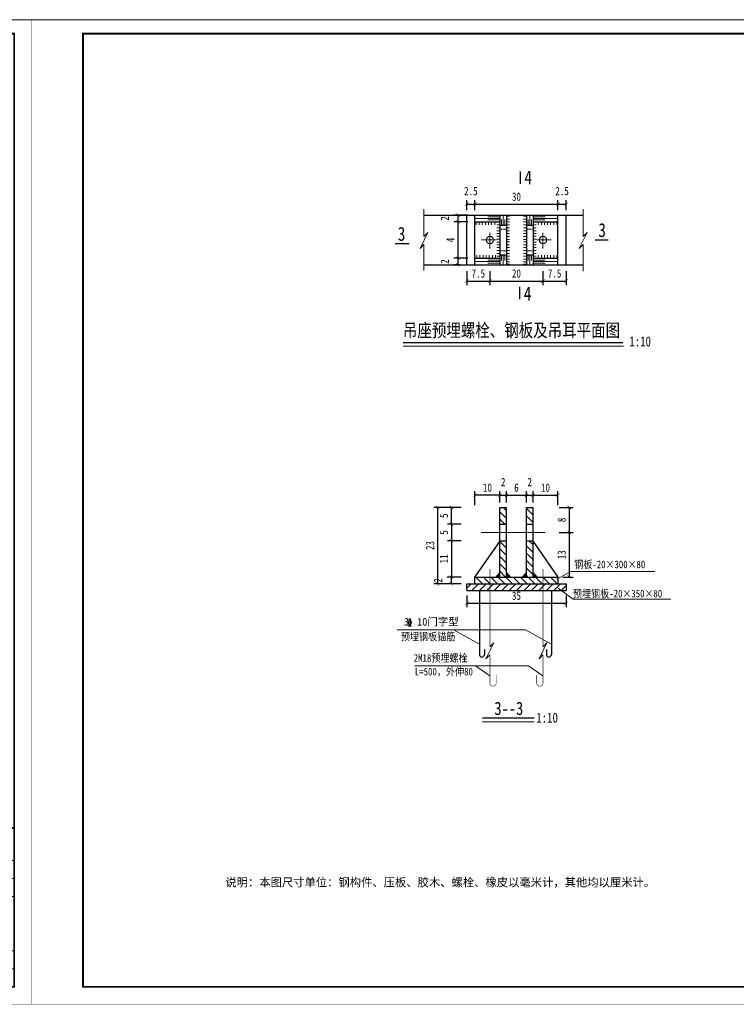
# Model space of a CAD drawing. Extents: x 36231 to 595326, y 3059 to 3871788.
# Tile 63 of 143: x 584999 to 585215, y 3864874 to 3865170. Entities that reach past the tile are written whole.
import ezdxf
from ezdxf.lldxf.tags import DXFTag

# ---------------------------------------------------------------- set-up
doc = ezdxf.new("R2010")
doc.units = 0
doc.header["$PDMODE"] = 32
doc.header["$PDSIZE"] = 0.2
doc.linetypes.add('HIDDEN', pattern=[0.375, 0.25, -0.125])
doc.layers.get('0').update_dxf_attribs({"linetype": 'CONTINUOUS'})
doc.layers.get('Defpoints').update_dxf_attribs({"linetype": 'CONTINUOUS'})
for name, color, linetype, lineweight in [('0.13文字', 3, 'CONTINUOUS', 13), ('图框１', 5, 'CONTINUOUS', 60), ('文字', 7, 'CONTINUOUS', 15), ('文字层', 7, 'CONTINUOUS', 15), ('标注线', 7, 'CONTINUOUS', 18), ('粗实线', 1, 'CONTINUOUS', 40), ('细实线', 3, 'CONTINUOUS', 20), ('细线', 7, 'CONTINUOUS', 15), ('虚线', 251, 'HIDDEN', 15), ('轮廓线', 1, 'CONTINUOUS', 30), ('轮廓西线', 1, 'CONTINUOUS', 15)]:
    doc.layers.add(name, color=color, linetype=linetype, lineweight=lineweight)
doc.styles.add('-仿宋_GB2312', font='仿宋_GB2312_0.ttf')
doc.styles.add('CHX-1', font='tssdeng.shx', dxfattribs={"width": 0.7, "height": 300, "bigfont": 'atssdchn.shx'})
doc.styles.add('HZTXT', font='仿宋_GB2312_0.ttf', dxfattribs={"width": 0.8, "height": 2.5})
tags = doc.linetypes.add('DASHDOT2', pattern=[0.5, 0.25, -0.125, 0, -0.125]).pattern_tags.tags
tags[10:11] = [DXFTag(74, 4), DXFTag(75, 0), DXFTag(340, '0'), DXFTag(46, 1.0), DXFTag(50, 0.0), DXFTag(44, 0.0), DXFTag(45, 0.0)]
tags[8:9] = [DXFTag(74, 4), DXFTag(75, 0), DXFTag(340, '0'), DXFTag(46, 1.0), DXFTag(50, 0.0), DXFTag(44, 0.0), DXFTag(45, 0.0)]
tags[6:7] = [DXFTag(74, 4), DXFTag(75, 0), DXFTag(340, '0'), DXFTag(46, 1.0), DXFTag(50, 0.0), DXFTag(44, 0.0), DXFTag(45, 0.0)]
tags[4:5] = [DXFTag(74, 4), DXFTag(75, 0), DXFTag(340, '0'), DXFTag(46, 1.0), DXFTag(50, 0.0), DXFTag(44, 0.0), DXFTag(45, 0.0)]
doc.dimstyles.new('工作室标准标注', dxfattribs={"dimtxt": 2.5, "dimasz": 1, "dimexe": 1.2, "dimexo": 1.5, "dimgap": 1, "dimtad": 1, "dimdec": 1, "dimzin": 0, "dimdsep": 46, "dimtxsty": 'HZTXT', "dimblk": 'ARCHTICK', "dimcen": 0.09, "dimadec": 0, "dimazin": 0, "dimtfac": 0.09, "dimtdec": 1, "dimtofl": 0, "dimtmove": 2, "dimatfit": 3, "dimldrblk": 'ARCHTICK', "dimfxl": 3, "dimfxlon": 1, "dimtolj": 1, "dimtzin": 0, "dimarcsym": 0})

# ---------------------------------------------------------------- blocks, each defined once
blk = doc.blocks.new('eesz')
at = {"layer": '图框１', "color": 7, "const_width": 0.467}
blk.add_lwpolyline([(25244.5, -497.6), (25244.5, -1980.6), (27344.5, -1980.6), (27344.5, -497.6)], close=True, dxfattribs=at)
blk.add_lwpolyline([(25244.5, -497.6), (25244.5, -1980.6), (27344.5, -1980.6), (27344.5, -497.6)], close=True, dxfattribs=at)
at = {"layer": '图框１', "color": 5, "const_width": 0.467}
blk.add_lwpolyline([(25244.5, -497.6), (25244.5, -1980.6), (27344.5, -1980.6), (27344.5, -497.6)], close=True, dxfattribs=at)
at = {"layer": '图框１', "color": 7}
blk.add_lwpolyline([(25322.3, -518.3, 3.11, 3.11, 0), (27318.5, -518.3, 2.59, 2.59, 0), (27318.5, -1954.6, 2.59, 2.59, 0), (25322.3, -1954.6, 2.59, 2.59, 0)], format="xyseb", close=True, dxfattribs=at)
blk.add_lwpolyline([(25322.3, -518.3, 3.11, 3.11, 0), (27318.5, -518.3, 2.59, 2.59, 0), (27318.5, -1954.6, 2.59, 2.59, 0), (25322.3, -1954.6, 2.59, 2.59, 0)], format="xyseb", close=True, dxfattribs=at)
at = {"layer": '图框１', "color": 5}
blk.add_lwpolyline([(25322.3, -518.3, 3.11, 3.11, 0), (27318.5, -518.3, 2.59, 2.59, 0), (27318.5, -1954.6, 2.59, 2.59, 0), (25322.3, -1954.6, 2.59, 2.59, 0)], format="xyseb", close=True, dxfattribs=at)
at = {"layer": '细线', "color": 7}
for p, q in [((26850.3, -1715.1), (27318.5, -1715.1)), ((26850.3, -1764.1), (27318.5, -1764.1)), ((26910.2, -1764.1), (26910.2, -1927.4)), ((27008.2, -1764.1), (27008.2, -1927.4)), ((27046.3, -1764.1), (27046.3, -1954.6)), ((27204.2, -1764.1), (27204.2, -1818.5)), ((26850.3, -1791.3), (27046.3, -1791.3)), ((27204.2, -1791.3), (27318.5, -1791.3)), ((26850.3, -1818.5), (27318.5, -1818.5)), ((26850.3, -1845.7), (27046.3, -1845.7)), ((26654.3, -1864.8), (26654.3, -1954.6)), ((26752.3, -1864.8), (26752.3, -1954.6)), ((26556.3, -1873), (26850.3, -1873)), ((26850.3, -1873), (27046.3, -1873)), ((26556.3, -1894.7), (26850.3, -1894.7)), ((26850.3, -1900.2), (27318.5, -1900.2)), ((27106.2, -1900.2), (27106.2, -1954.6)), ((27182.4, -1900.2), (27182.4, -1927.4)), ((27242.3, -1900.2), (27242.3, -1927.4)), ((26556.3, -1913.8), (26850.3, -1913.8)), ((26850.3, -1927.4), (27318.5, -1927.4)), ((26556.3, -1932.9), (26850.3, -1932.9))]:
    blk.add_line(p, q, dxfattribs=at)
at = {"layer": '细线', "color": 7, "const_width": 2.72}
for points in [[(27318.5, -1715.1), (26850.3, -1715.1), (26850.3, -1954.6)], [(26556.3, -1864.8), (26556.3, -1954.6)]]:
    blk.add_lwpolyline(points, dxfattribs=at)
at = {"layer": '文字', "color": 7, "line_spacing_factor": 0.5, "style": '-仿宋_GB2312'}
for s, insert, char_height, width, attachment_point in [('{\\fSimSun|b0|i0|c134|p2;\\T1.2;\\C256;四川万鼎轩建筑设计有限公司}', (27084.4, -1739.6), 21.778, 468.222, 5), ('{\\W0.8;批 准}', (26880.3, -1777.7), 13.611, 59.889, 5), ('{\\W0.8;招 标  设 计}', (27261.3, -1777.7), 13.611, 114.153, 5), ('{\\W0.8;核 定}', (26880.3, -1804.9), 13.611, 59.889, 5), ('{\\W0.8;土 建  部 分}', (27261.7, -1804.9), 13.611, 114.902, 5), ('{\\W0.8;审 查}', (26880.3, -1832.1), 13.611, 59.889, 5), ('{\\W0.8;校 核}', (26880.3, -1859.4), 13.611, 59.889, 5), ('{\\W0.8;设 计}', (26880.3, -1886.6), 13.611, 59.889, 5), ('{\\W0.8;制 图}', (26880.3, -1913.8), 13.611, 59.889, 5), ('{\\W0.8;比 例}', (27076.3, -1913.8), 13.611, 59.889, 5), ('见图', (27144.3, -1913.8), 13.61, 76.222, 5), ('{\\W0.8;日 期}', (27196.2, -1904.4), 13.611, 54.508, 1), ('2019.12', (27280.4, -1913.8), 13.61, 76.222, 5), ('{\\W0.7; 会签单位}', (26605.3, -1943.7), 10.889, 98, 5), ('{\\W0.7;会签者}', (26703.3, -1943.7), 10.889, 98, 5), ('{\\W0.7;日期}', (26801.3, -1943.7), 10.89, 98, 5), ('{\\W0.85;设计证书编号：A251033227}', (26948.3, -1941), 13.611, 196, 5), ('{\\W0.8;图 号}', (27060.1, -1931.7), 13.611, 54.508, 1)]:
    blk.add_mtext(s, dxfattribs=dict(at, insert=insert, char_height=char_height, width=width, attachment_point=attachment_point))
at = {"layer": '文字', "color": 7, "insert": (27125.3, -1791.3), "char_height": 5, "width": 157.889, "attachment_point": 5, "style": '-仿宋_GB2312'}
blk.add_mtext('新沂市2019年度农业水价综合改革计量设施配套\\P和农田水利工程维修养护项目\\P（2019年第二批省级以上水利发展资金和2018年\\P第二批省级以上水利发展资金剩余资金）', dxfattribs=at)
blk = doc.blocks.new('_ARCHTICK')
at = {"color": 0, "linetype": 'ByBlock', "const_width": 0.15}
blk.add_lwpolyline([(-0.5, -0.5), (0.5, 0.5)], dxfattribs=at)
blk = doc.blocks.new('*D2128')
at = {"layer": 'Defpoints', "color": 0, "lineweight": 13}
for p in [(585163.85, 3865114.72), (585161.35, 3865111.44), (585163.85, 3865111.44)]:
    blk.add_point(p, dxfattribs=at)
at = {"layer": '细实线', "color": 0, "lineweight": -2}
for p, q in [((585161.35, 3865112.94), (585161.35, 3865115.92)), ((585161.35, 3865114.72), (585163.85, 3865114.72)), ((585163.85, 3865112.94), (585163.85, 3865115.92))]:
    blk.add_line(p, q, dxfattribs=at)
at = {"layer": '细实线', "color": 0, "lineweight": -2, "rotation": 180}
blk.add_blockref('_ARCHTICK', (585161.35, 3865114.72), dxfattribs=at)
at = {"layer": '细实线', "color": 0, "lineweight": -2}
blk.add_blockref('_ARCHTICK', (585163.85, 3865114.72), dxfattribs=at)
at = {"layer": '细实线', "color": 0, "lineweight": 9, "insert": (585162.6, 3865118.67), "char_height": 2.5, "attachment_point": 5, "style": 'HZTXT'}
blk.add_mtext('\\A1;2.5', dxfattribs=at)
blk = doc.blocks.new('*D2129')
at = {"layer": 'Defpoints', "color": 0, "lineweight": 13}
for p in [(585136.35, 3865114.72), (585133.85, 3865111.44), (585136.35, 3865111.44)]:
    blk.add_point(p, dxfattribs=at)
at = {"layer": '细实线', "color": 0, "lineweight": -2}
for p, q in [((585133.85, 3865112.94), (585133.85, 3865115.92)), ((585133.85, 3865114.72), (585136.35, 3865114.72)), ((585136.35, 3865112.94), (585136.35, 3865115.92))]:
    blk.add_line(p, q, dxfattribs=at)
at = {"layer": '细实线', "color": 0, "lineweight": -2, "rotation": 180}
blk.add_blockref('_ARCHTICK', (585133.85, 3865114.72), dxfattribs=at)
at = {"layer": '细实线', "color": 0, "lineweight": -2}
blk.add_blockref('_ARCHTICK', (585136.35, 3865114.72), dxfattribs=at)
at = {"layer": '细实线', "color": 0, "lineweight": 9, "insert": (585135.1, 3865118.67), "char_height": 2.5, "attachment_point": 5, "style": 'HZTXT'}
blk.add_mtext('\\A1;2.5', dxfattribs=at)
blk = doc.blocks.new('*D2130')
at = {"layer": 'Defpoints', "color": 0, "lineweight": 13}
for p in [(585161.35, 3865114.72), (585136.35, 3865111.44), (585161.35, 3865111.44)]:
    blk.add_point(p, dxfattribs=at)
at = {"layer": '细实线', "color": 0, "lineweight": -2}
for p, q in [((585136.35, 3865112.94), (585136.35, 3865115.92)), ((585136.35, 3865114.72), (585161.35, 3865114.72)), ((585161.35, 3865112.94), (585161.35, 3865115.92))]:
    blk.add_line(p, q, dxfattribs=at)
at = {"layer": '细实线', "color": 0, "lineweight": -2, "rotation": 180}
blk.add_blockref('_ARCHTICK', (585136.35, 3865114.72), dxfattribs=at)
at = {"layer": '细实线', "color": 0, "lineweight": -2}
blk.add_blockref('_ARCHTICK', (585161.35, 3865114.72), dxfattribs=at)
at = {"layer": '细实线', "color": 0, "lineweight": 9, "insert": (585148.85, 3865116.97), "char_height": 2.5, "attachment_point": 5, "style": 'HZTXT'}
blk.add_mtext('\\A1;30', dxfattribs=at)
blk = doc.blocks.new('*D2131')
at = {"layer": 'Defpoints', "color": 0, "lineweight": 13}
for p in [(585136.35, 3865111.44), (585131.21, 3865109.44), (585136.35, 3865109.44)]:
    blk.add_point(p, dxfattribs=at)
at = {"layer": '细实线', "color": 0, "lineweight": -2}
for p, q in [((585134.21, 3865111.44), (585130.01, 3865111.44)), ((585131.21, 3865111.44), (585131.21, 3865109.44)), ((585134.21, 3865109.44), (585130.01, 3865109.44))]:
    blk.add_line(p, q, dxfattribs=at)
for p, rotation in [((585131.21, 3865111.44), 90), ((585131.21, 3865109.44), 270)]:
    blk.add_blockref('_ARCHTICK', p, dxfattribs=dict(at, rotation=rotation))
at = {"layer": '细实线', "color": 0, "lineweight": 9, "insert": (585127.26, 3865110.44), "char_height": 2.5, "attachment_point": 5, "rotation": 90, "style": 'HZTXT'}
blk.add_mtext('\\A1;2', dxfattribs=at)
blk = doc.blocks.new('*D2132')
at = {"layer": 'Defpoints', "color": 0, "lineweight": 13}
for p in [(585136.35, 3865109.44), (585131.21, 3865098.44), (585136.35, 3865098.44)]:
    blk.add_point(p, dxfattribs=at)
at = {"layer": '细实线', "color": 0, "lineweight": -2}
for p, q in [((585134.21, 3865109.44), (585130.01, 3865109.44)), ((585131.21, 3865109.44), (585131.21, 3865098.44)), ((585134.21, 3865098.44), (585130.01, 3865098.44))]:
    blk.add_line(p, q, dxfattribs=at)
for p, rotation in [((585131.21, 3865109.44), 90), ((585131.21, 3865098.44), 270)]:
    blk.add_blockref('_ARCHTICK', p, dxfattribs=dict(at, rotation=rotation))
at = {"layer": '细实线', "color": 0, "lineweight": 9, "insert": (585128.96, 3865103.94), "char_height": 2.5, "attachment_point": 5, "rotation": 90, "style": 'HZTXT'}
blk.add_mtext('\\A1;4', dxfattribs=at)
blk = doc.blocks.new('*D2133')
at = {"layer": 'Defpoints', "color": 0, "lineweight": 13}
for p in [(585136.35, 3865098.44), (585131.21, 3865096.44), (585133.17, 3865096.44)]:
    blk.add_point(p, dxfattribs=at)
at = {"layer": '细实线', "color": 0, "lineweight": -2}
for p, q in [((585134.21, 3865098.44), (585130.01, 3865098.44)), ((585131.21, 3865098.44), (585131.21, 3865096.44)), ((585131.67, 3865096.44), (585130.01, 3865096.44))]:
    blk.add_line(p, q, dxfattribs=at)
for p, rotation in [((585131.21, 3865098.44), 90), ((585131.21, 3865096.44), 270)]:
    blk.add_blockref('_ARCHTICK', p, dxfattribs=dict(at, rotation=rotation))
at = {"layer": '细实线', "color": 0, "lineweight": 9, "insert": (585127.26, 3865097.44), "char_height": 2.5, "attachment_point": 5, "rotation": 90, "style": 'HZTXT'}
blk.add_mtext('\\A1;2', dxfattribs=at)
blk = doc.blocks.new('*D2137')
at = {"layer": 'Defpoints', "color": 0, "lineweight": 13}
for p in [(585136.35, 3865027.05), (585143.85, 3865023.37), (585136.35, 3865002.37)]:
    blk.add_point(p, dxfattribs=at)
at = {"layer": '细实线', "color": 0, "lineweight": -2}
for p, q in [((585136.35, 3865024.05), (585136.35, 3865028.25)), ((585143.85, 3865027.05), (585136.35, 3865027.05)), ((585143.85, 3865024.87), (585143.85, 3865028.25))]:
    blk.add_line(p, q, dxfattribs=at)
at = {"layer": '细实线', "color": 0, "lineweight": -2, "rotation": 180}
blk.add_blockref('_ARCHTICK', (585136.35, 3865027.05), dxfattribs=at)
at = {"layer": '细实线', "color": 0, "lineweight": -2}
blk.add_blockref('_ARCHTICK', (585143.85, 3865027.05), dxfattribs=at)
at = {"layer": '细实线', "color": 0, "lineweight": 9, "insert": (585140.1, 3865029.3), "char_height": 2.5, "attachment_point": 5, "style": 'HZTXT'}
blk.add_mtext('\\A1;10', dxfattribs=at)
blk = doc.blocks.new('*D2138')
at = {"layer": 'Defpoints', "color": 0, "lineweight": 13}
for p in [(585133.85, 3864998.37), (585163.85, 3864998.37), (585163.85, 3864994.49)]:
    blk.add_point(p, dxfattribs=at)
at = {"layer": '细实线', "color": 0, "lineweight": -2}
for p, q in [((585133.85, 3864996.87), (585133.85, 3864993.29)), ((585163.85, 3864996.87), (585163.85, 3864993.29)), ((585133.85, 3864994.49), (585163.85, 3864994.49))]:
    blk.add_line(p, q, dxfattribs=at)
at = {"layer": '细实线', "color": 0, "lineweight": -2, "rotation": 180}
blk.add_blockref('_ARCHTICK', (585133.85, 3864994.49), dxfattribs=at)
at = {"layer": '细实线', "color": 0, "lineweight": -2}
blk.add_blockref('_ARCHTICK', (585163.85, 3864994.49), dxfattribs=at)
at = {"layer": '细实线', "color": 0, "lineweight": 9, "insert": (585148.85, 3864996.74), "char_height": 2.5, "attachment_point": 5, "style": 'HZTXT'}
blk.add_mtext('\\A1;35', dxfattribs=at)
blk = doc.blocks.new('*D2139')
at = {"layer": 'Defpoints', "color": 0, "lineweight": 13}
for p in [(585143.85, 3865013.32), (585129.23, 3865002.37), (585136.35, 3865002.37)]:
    blk.add_point(p, dxfattribs=at)
at = {"layer": '细实线', "color": 0, "lineweight": -2}
for p, q in [((585132.23, 3865013.32), (585128.03, 3865013.32)), ((585129.23, 3865013.32), (585129.23, 3865002.37)), ((585132.23, 3865002.37), (585128.03, 3865002.37))]:
    blk.add_line(p, q, dxfattribs=at)
for p, rotation in [((585129.23, 3865013.32), 90), ((585129.23, 3865002.37), 270)]:
    blk.add_blockref('_ARCHTICK', p, dxfattribs=dict(at, rotation=rotation))
at = {"layer": '细实线', "color": 0, "lineweight": 9, "insert": (585126.98, 3865007.85), "char_height": 2.5, "attachment_point": 5, "rotation": 90, "style": 'HZTXT'}
blk.add_mtext('\\A1;11', dxfattribs=at)
blk = doc.blocks.new('*D2140')
at = {"layer": 'Defpoints', "color": 0, "lineweight": 13}
for p in [(585143.85, 3865023.37), (585125.09, 3865000.37), (585133.85, 3865000.37)]:
    blk.add_point(p, dxfattribs=at)
at = {"layer": '细实线', "color": 0, "lineweight": -2}
for p, q in [((585128.09, 3865023.37), (585123.89, 3865023.37)), ((585125.09, 3865023.37), (585125.09, 3865000.37)), ((585128.09, 3865000.37), (585123.89, 3865000.37))]:
    blk.add_line(p, q, dxfattribs=at)
for p, rotation in [((585125.09, 3865023.37), 90), ((585125.09, 3865000.37), 270)]:
    blk.add_blockref('_ARCHTICK', p, dxfattribs=dict(at, rotation=rotation))
at = {"layer": '细实线', "color": 0, "lineweight": 9, "insert": (585122.84, 3865011.87), "char_height": 2.5, "attachment_point": 5, "rotation": 90, "style": 'HZTXT'}
blk.add_mtext('\\A1;23', dxfattribs=at)
blk = doc.blocks.new('*D2141')
at = {"layer": 'Defpoints', "color": 0, "lineweight": 13}
for p in [(585131.28, 3865002.37), (585129.17, 3865000.37), (585133.85, 3865000.37)]:
    blk.add_point(p, dxfattribs=at)
at = {"layer": '细实线', "color": 0, "lineweight": -2}
for p, q in [((585129.78, 3865002.37), (585127.97, 3865002.37)), ((585129.17, 3865002.37), (585129.17, 3865000.37)), ((585132.17, 3865000.37), (585127.97, 3865000.37))]:
    blk.add_line(p, q, dxfattribs=at)
for p, rotation in [((585129.17, 3865002.37), 90), ((585129.17, 3865000.37), 270)]:
    blk.add_blockref('_ARCHTICK', p, dxfattribs=dict(at, rotation=rotation))
at = {"layer": '细实线', "color": 0, "lineweight": 9, "insert": (585125.22, 3865001.37), "char_height": 2.5, "attachment_point": 5, "rotation": 90, "style": 'HZTXT'}
blk.add_mtext('\\A1;2', dxfattribs=at)
blk = doc.blocks.new('*D2142')
at = {"layer": 'Defpoints', "color": 0, "lineweight": 13}
for p in [(585143.85, 3865018.32), (585129.23, 3865013.32), (585143.85, 3865013.32)]:
    blk.add_point(p, dxfattribs=at)
at = {"layer": '细实线', "color": 0, "lineweight": -2}
for p, q in [((585132.23, 3865018.32), (585128.03, 3865018.32)), ((585129.23, 3865018.32), (585129.23, 3865013.32)), ((585132.23, 3865013.32), (585128.03, 3865013.32))]:
    blk.add_line(p, q, dxfattribs=at)
for p, rotation in [((585129.23, 3865018.32), 90), ((585129.23, 3865013.32), 270)]:
    blk.add_blockref('_ARCHTICK', p, dxfattribs=dict(at, rotation=rotation))
at = {"layer": '细实线', "color": 0, "lineweight": 9, "insert": (585126.98, 3865015.82), "char_height": 2.5, "attachment_point": 5, "rotation": 90, "style": 'HZTXT'}
blk.add_mtext('\\A1;5', dxfattribs=at)
blk = doc.blocks.new('*D2144')
at = {"layer": 'Defpoints', "color": 0, "lineweight": 13}
for p in [(585153.85, 3865015.82), (585161.35, 3865002.37), (585164.73, 3865002.37)]:
    blk.add_point(p, dxfattribs=at)
at = {"layer": '细实线', "color": 0, "lineweight": -2}
for p, q in [((585161.73, 3865015.82), (585165.93, 3865015.82)), ((585164.73, 3865015.82), (585164.73, 3865002.37)), ((585162.85, 3865002.37), (585165.93, 3865002.37))]:
    blk.add_line(p, q, dxfattribs=at)
for p, rotation in [((585164.73, 3865015.82), 90), ((585164.73, 3865002.37), 270)]:
    blk.add_blockref('_ARCHTICK', p, dxfattribs=dict(at, rotation=rotation))
at = {"layer": '细实线', "color": 0, "lineweight": 9, "insert": (585162.48, 3865009.1), "char_height": 2.5, "attachment_point": 5, "rotation": 90, "style": 'HZTXT'}
blk.add_mtext('\\A1;13', dxfattribs=at)
blk = doc.blocks.new('*D2145')
at = {"layer": 'Defpoints', "color": 0, "lineweight": 13}
for p in [(585161.35, 3865027.05), (585153.85, 3865023.37), (585161.35, 3865000.37)]:
    blk.add_point(p, dxfattribs=at)
at = {"layer": '细实线', "color": 0, "lineweight": -2}
for p, q in [((585153.85, 3865024.87), (585153.85, 3865028.25)), ((585153.85, 3865027.05), (585161.35, 3865027.05)), ((585161.35, 3865024.05), (585161.35, 3865028.25))]:
    blk.add_line(p, q, dxfattribs=at)
at = {"layer": '细实线', "color": 0, "lineweight": -2, "rotation": 180}
blk.add_blockref('_ARCHTICK', (585153.85, 3865027.05), dxfattribs=at)
at = {"layer": '细实线', "color": 0, "lineweight": -2}
blk.add_blockref('_ARCHTICK', (585161.35, 3865027.05), dxfattribs=at)
at = {"layer": '细实线', "color": 0, "lineweight": 9, "insert": (585157.6, 3865029.3), "char_height": 2.5, "attachment_point": 5, "style": 'HZTXT'}
blk.add_mtext('\\A1;10', dxfattribs=at)
blk = doc.blocks.new('*D2146')
at = {"layer": 'Defpoints', "color": 0, "lineweight": 13}
for p in [(585153.85, 3865023.35), (585153.85, 3865015.82), (585164.73, 3865015.82)]:
    blk.add_point(p, dxfattribs=at)
at = {"layer": '细实线', "color": 0, "lineweight": -2}
for p, q in [((585161.73, 3865023.35), (585165.93, 3865023.35)), ((585164.73, 3865023.35), (585164.73, 3865015.82)), ((585161.73, 3865015.82), (585165.93, 3865015.82))]:
    blk.add_line(p, q, dxfattribs=at)
for p, rotation in [((585164.73, 3865023.35), 90), ((585164.73, 3865015.82), 270)]:
    blk.add_blockref('_ARCHTICK', p, dxfattribs=dict(at, rotation=rotation))
at = {"layer": '细实线', "color": 0, "lineweight": 9, "insert": (585162.48, 3865019.59), "char_height": 2.5, "attachment_point": 5, "rotation": 90, "style": 'HZTXT'}
blk.add_mtext('\\A1;8', dxfattribs=at)
blk = doc.blocks.new('*D2147')
at = {"layer": 'Defpoints', "color": 0, "lineweight": 13}
for p in [(585151.85, 3865027.05), (585145.85, 3865023.37), (585151.85, 3865023.37)]:
    blk.add_point(p, dxfattribs=at)
at = {"layer": '细实线', "color": 0, "lineweight": -2}
for p, q in [((585145.85, 3865024.87), (585145.85, 3865028.25)), ((585145.85, 3865027.05), (585151.85, 3865027.05)), ((585151.85, 3865024.87), (585151.85, 3865028.25))]:
    blk.add_line(p, q, dxfattribs=at)
at = {"layer": '细实线', "color": 0, "lineweight": -2, "rotation": 180}
blk.add_blockref('_ARCHTICK', (585145.85, 3865027.05), dxfattribs=at)
at = {"layer": '细实线', "color": 0, "lineweight": -2}
blk.add_blockref('_ARCHTICK', (585151.85, 3865027.05), dxfattribs=at)
at = {"layer": '细实线', "color": 0, "lineweight": 9, "insert": (585148.85, 3865029.3), "char_height": 2.5, "attachment_point": 5, "style": 'HZTXT'}
blk.add_mtext('\\A1;6', dxfattribs=at)
blk = doc.blocks.new('*D2148')
at = {"layer": 'Defpoints', "color": 0, "lineweight": 13}
for p in [(585145.85, 3865027.05), (585143.85, 3865023.37), (585145.85, 3865023.37)]:
    blk.add_point(p, dxfattribs=at)
at = {"layer": '细实线', "color": 0, "lineweight": -2}
for p, q in [((585143.85, 3865024.87), (585143.85, 3865028.25)), ((585143.85, 3865027.05), (585145.85, 3865027.05)), ((585145.85, 3865024.87), (585145.85, 3865028.25))]:
    blk.add_line(p, q, dxfattribs=at)
at = {"layer": '细实线', "color": 0, "lineweight": -2, "rotation": 180}
blk.add_blockref('_ARCHTICK', (585143.85, 3865027.05), dxfattribs=at)
at = {"layer": '细实线', "color": 0, "lineweight": -2}
blk.add_blockref('_ARCHTICK', (585145.85, 3865027.05), dxfattribs=at)
at = {"layer": '细实线', "color": 0, "lineweight": 9, "insert": (585144.85, 3865031), "char_height": 2.5, "attachment_point": 5, "style": 'HZTXT'}
blk.add_mtext('\\A1;2', dxfattribs=at)
blk = doc.blocks.new('*D2149')
at = {"layer": 'Defpoints', "color": 0, "lineweight": 13}
for p in [(585153.85, 3865027.05), (585151.85, 3865023.37), (585153.85, 3865023.37)]:
    blk.add_point(p, dxfattribs=at)
at = {"layer": '细实线', "color": 0, "lineweight": -2}
for p, q in [((585151.85, 3865024.87), (585151.85, 3865028.25)), ((585151.85, 3865027.05), (585153.85, 3865027.05)), ((585153.85, 3865024.87), (585153.85, 3865028.25))]:
    blk.add_line(p, q, dxfattribs=at)
at = {"layer": '细实线', "color": 0, "lineweight": -2, "rotation": 180}
blk.add_blockref('_ARCHTICK', (585151.85, 3865027.05), dxfattribs=at)
at = {"layer": '细实线', "color": 0, "lineweight": -2}
blk.add_blockref('_ARCHTICK', (585153.85, 3865027.05), dxfattribs=at)
at = {"layer": '细实线', "color": 0, "lineweight": 9, "insert": (585152.85, 3865031), "char_height": 2.5, "attachment_point": 5, "style": 'HZTXT'}
blk.add_mtext('\\A1;2', dxfattribs=at)

msp = doc.modelspace()

# ---------------------------------------------------------------- hatches: boundary and pattern name
at = {"layer": '标注线'}
h = msp.add_hatch(dxfattribs=at)
h.set_pattern_fill('ANSI31', scale=0.5, angle=90, style=0)
h.set_pattern_definition([(135, (578719.481, 3866680.165), (-1.122532, -1.122532), [])])
h.paths.add_polyline_path([(585145.85, 3865023.37), (585143.85, 3865023.37), (585143.85, 3865018.32), (585145.85, 3865018.32)])
h.paths.add_polyline_path([(585143.85, 3865002.37), (585145.85, 3865002.37), (585145.85, 3865013.32), (585143.85, 3865013.32)])
h.paths.add_polyline_path([(585153.85, 3865023.37), (585151.85, 3865023.37), (585151.85, 3865018.32), (585153.85, 3865018.32)])
h.paths.add_polyline_path([(585153.85, 3865013.32), (585151.85, 3865013.32), (585151.85, 3865002.37), (585153.85, 3865002.37)])
h = msp.add_hatch(dxfattribs=at)
h.set_pattern_fill('ANSI31', scale=0.5, angle=90, style=0)
h.set_pattern_definition([(135, (582909.8064, 3863740.3735), (-1.122532, -1.122532), [])])
h.paths.add_polyline_path([(585136.35, 3865002.37), (585136.35, 3865000.37), (585161.35, 3865000.37), (585161.35, 3865002.37)])
for points in [[(585143.85, 3865003.78), (585143.85, 3865002.37), (585142.62, 3865002.37)], [(585145.85, 3865003.78), (585145.85, 3865002.37), (585147.08, 3865002.37)], [(585151.85, 3865003.78), (585151.85, 3865002.37), (585150.62, 3865002.37)], [(585153.85, 3865003.78), (585153.85, 3865002.37), (585155.08, 3865002.37)]]:
    msp.add_hatch(color=7, dxfattribs=at).paths.add_polyline_path(points)
h = msp.add_hatch(dxfattribs=at)
h.set_pattern_fill('ANSI31', scale=0.5, style=0)
h.set_pattern_definition([(45, (582909.8064, 3863740.3735), (-1.122532, 1.122532), [])])
h.paths.add_polyline_path([(585163.85, 3865000.37), (585133.85, 3865000.37), (585133.85, 3864998.37), (585163.85, 3864998.37)])

# ---------------------------------------------------------------- linework, layer by layer
at = {"layer": '0.13文字', "lineweight": 13}
msp.add_line((590756.67, 3865170.28), (583664.28, 3865170.28), dxfattribs=at)
at = {"layer": '标注线', "color": 7}
for p, q in [((585136.68, 3865109.44), (585136.68, 3865108.54)), ((585137.62, 3865109.44), (585137.62, 3865108.54)), ((585138.55, 3865109.44), (585138.55, 3865108.54)), ((585138.55, 3865109.44), (585138.55, 3865108.54)), ((585139.48, 3865109.44), (585139.48, 3865108.54)), ((585140.41, 3865109.44), (585140.41, 3865108.54)), ((585141.34, 3865109.44), (585141.34, 3865108.54)), ((585142.34, 3865109.44), (585142.34, 3865108.54)), ((585142.95, 3865108.49), (585143.85, 3865108.49)), ((585146.75, 3865111.11), (585145.85, 3865111.11)), ((585146.75, 3865110.24), (585145.85, 3865110.24)), ((585146.75, 3865109.37), (585145.85, 3865109.37)), ((585146.75, 3865108.49), (585145.85, 3865108.49)), ((585150.95, 3865111.11), (585151.85, 3865111.11)), ((585150.95, 3865110.24), (585151.85, 3865110.24)), ((585150.95, 3865109.37), (585151.85, 3865109.37)), ((585150.95, 3865108.49), (585151.85, 3865108.49)), ((585154.75, 3865108.49), (585153.85, 3865108.49)), ((585155.42, 3865109.44), (585155.42, 3865108.54)), ((585156.35, 3865109.44), (585156.35, 3865108.54)), ((585157.28, 3865109.44), (585157.28, 3865108.54)), ((585158.22, 3865109.44), (585158.22, 3865108.54)), ((585159.15, 3865109.44), (585159.15, 3865108.54)), ((585159.15, 3865109.44), (585159.15, 3865108.54)), ((585160.08, 3865109.44), (585160.08, 3865108.54)), ((585161.01, 3865109.44), (585161.01, 3865108.54)), ((585142.95, 3865107.62), (585143.85, 3865107.62)), ((585142.95, 3865106.75), (585143.85, 3865106.75)), ((585142.95, 3865105.94), (585143.85, 3865105.94)), ((585146.75, 3865107.62), (585145.85, 3865107.62)), ((585146.75, 3865106.75), (585145.85, 3865106.75)), ((585146.75, 3865105.88), (585145.85, 3865105.88)), ((585150.95, 3865107.62), (585151.85, 3865107.62)), ((585150.95, 3865106.75), (585151.85, 3865106.75)), ((585150.95, 3865105.88), (585151.85, 3865105.88)), ((585154.75, 3865107.62), (585153.85, 3865107.62)), ((585154.75, 3865106.75), (585153.85, 3865106.75)), ((585154.75, 3865105.94), (585153.85, 3865105.94)), ((585142.95, 3865105.07), (585143.85, 3865105.07)), ((585142.95, 3865104.2), (585143.85, 3865104.2)), ((585142.95, 3865103.32), (585143.85, 3865103.32)), ((585146.75, 3865105), (585145.85, 3865105)), ((585146.75, 3865104.13), (585145.85, 3865104.13)), ((585146.75, 3865103.39), (585145.85, 3865103.39)), ((585146.75, 3865102.52), (585145.85, 3865102.52)), ((585150.95, 3865105), (585151.85, 3865105)), ((585150.95, 3865104.13), (585151.85, 3865104.13)), ((585150.95, 3865103.39), (585151.85, 3865103.39)), ((585150.95, 3865102.52), (585151.85, 3865102.52)), ((585154.75, 3865105.07), (585153.85, 3865105.07)), ((585154.75, 3865104.2), (585153.85, 3865104.2)), ((585154.75, 3865103.32), (585153.85, 3865103.32)), ((585142.95, 3865102.45), (585143.85, 3865102.45)), ((585142.95, 3865101.64), (585143.85, 3865101.64)), ((585142.95, 3865100.77), (585143.85, 3865100.77)), ((585142.95, 3865099.9), (585143.85, 3865099.9)), ((585146.75, 3865101.64), (585145.85, 3865101.64)), ((585146.75, 3865100.77), (585145.85, 3865100.77)), ((585146.75, 3865099.9), (585145.85, 3865099.9)), ((585150.95, 3865101.64), (585151.85, 3865101.64)), ((585150.95, 3865100.77), (585151.85, 3865100.77)), ((585150.95, 3865099.9), (585151.85, 3865099.9)), ((585154.75, 3865102.45), (585153.85, 3865102.45)), ((585154.75, 3865101.64), (585153.85, 3865101.64)), ((585154.75, 3865100.77), (585153.85, 3865100.77)), ((585154.75, 3865099.9), (585153.85, 3865099.9)), ((585136.92, 3865098.44), (585136.92, 3865099.34)), ((585137.85, 3865098.44), (585137.85, 3865099.34)), ((585138.78, 3865098.44), (585138.78, 3865099.34)), ((585139.71, 3865098.44), (585139.71, 3865099.34)), ((585139.71, 3865098.44), (585139.71, 3865099.34)), ((585140.65, 3865098.44), (585140.65, 3865099.34)), ((585141.58, 3865098.44), (585141.58, 3865099.34)), ((585142.58, 3865098.44), (585142.58, 3865099.34)), ((585142.95, 3865099.09), (585143.85, 3865099.09)), ((585146.75, 3865099.03), (585145.85, 3865099.03)), ((585146.75, 3865098.15), (585145.85, 3865098.15)), ((585146.75, 3865097.41), (585145.85, 3865097.41)), ((585146.75, 3865096.67), (585145.85, 3865096.67)), ((585150.95, 3865099.03), (585151.85, 3865099.03)), ((585150.95, 3865098.15), (585151.85, 3865098.15)), ((585150.95, 3865097.41), (585151.85, 3865097.41)), ((585150.95, 3865096.67), (585151.85, 3865096.67)), ((585154.75, 3865099.09), (585153.85, 3865099.09)), ((585155.42, 3865098.44), (585155.42, 3865099.34)), ((585156.35, 3865098.44), (585156.35, 3865099.34)), ((585157.28, 3865098.44), (585157.28, 3865099.34)), ((585158.22, 3865098.44), (585158.22, 3865099.34)), ((585159.15, 3865098.44), (585159.15, 3865099.34)), ((585159.15, 3865098.44), (585159.15, 3865099.34)), ((585160.08, 3865098.44), (585160.08, 3865099.34)), ((585161.01, 3865098.44), (585161.01, 3865099.34)), ((585114.66, 3865071.97), (585181.15, 3865071.97)), ((585143.85, 3865003.78), (585142.62, 3865002.37)), ((585145.85, 3865003.78), (585147.08, 3865002.37)), ((585151.85, 3865003.78), (585150.62, 3865002.37)), ((585153.85, 3865003.78), (585155.08, 3865002.37)), ((585138.6, 3864958.78), (585154.22, 3864958.78))]:
    msp.add_line(p, q, dxfattribs=at)
at = {"layer": '标注线', "color": 7, "const_width": 0.4}
for points in [[(585150.05, 3865120.8), (585150.05, 3865124.62)], [(585116.52, 3865102.79), (585112.21, 3865102.79)], [(585176.56, 3865103.96), (585172.55, 3865103.96)], [(585149.81, 3865086.08), (585149.81, 3865089.9)], [(585114.66, 3865073.04), (585180.99, 3865073.04)], [(585138.6, 3864959.86), (585154.22, 3864959.86)]]:
    msp.add_lwpolyline(points, dxfattribs=at)
at = {"layer": '标注线', "color": 7}
for centre in [(585140.85, 3865103.94), (585156.85, 3865103.94)]:
    msp.add_circle(centre, 1.1, dxfattribs=at)
at = {"layer": '细实线', "lineweight": 9}
for p, q in [((585120.97, 3865113.25), (585120.97, 3865105.02)), ((585144.85, 3865108.44), (585144.85, 3865111.44)), ((585152.87, 3865108.44), (585152.87, 3865111.44)), ((585168.98, 3865113.25), (585168.98, 3865105.02)), ((585143.85, 3865110.45), (585136.35, 3865110.45)), ((585143.85, 3865110.91), (585140.2, 3865110.91)), ((585143.85, 3865109.98), (585140.2, 3865109.98)), ((585144.38, 3865108.44), (585144.38, 3865110.09)), ((585145.31, 3865108.44), (585145.31, 3865110.09)), ((585152.41, 3865108.44), (585152.41, 3865110.09)), ((585153.34, 3865108.44), (585153.34, 3865110.09)), ((585153.85, 3865110.91), (585157.5, 3865110.91)), ((585153.85, 3865110.45), (585161.35, 3865110.45)), ((585153.85, 3865109.98), (585157.5, 3865109.98)), ((585122.17, 3865106.22), (585119.77, 3865101.42)), ((585120.97, 3865105.02), (585122.17, 3865106.22)), ((585170.18, 3865106.22), (585167.78, 3865101.42)), ((585168.98, 3865105.02), (585170.18, 3865106.22)), ((585119.77, 3865101.42), (585120.97, 3865102.62)), ((585120.97, 3865102.62), (585120.97, 3865094.7)), ((585167.78, 3865101.42), (585168.98, 3865102.62)), ((585168.98, 3865102.62), (585168.98, 3865094.58)), ((585143.85, 3865097.44), (585136.35, 3865097.44)), ((585143.85, 3865097.9), (585140.2, 3865097.9)), ((585143.85, 3865096.97), (585140.2, 3865096.97)), ((585144.38, 3865099.44), (585144.38, 3865097.79)), ((585144.85, 3865099.44), (585144.85, 3865096.44)), ((585145.31, 3865099.44), (585145.31, 3865097.79)), ((585152.41, 3865099.44), (585152.41, 3865097.79)), ((585152.87, 3865099.44), (585152.87, 3865096.44)), ((585153.34, 3865099.44), (585153.34, 3865097.79)), ((585153.85, 3865097.9), (585157.5, 3865097.9)), ((585153.85, 3865097.44), (585161.35, 3865097.44)), ((585153.85, 3865096.97), (585157.5, 3865096.97)), ((585161.05, 3865001.7), (585165.28, 3865004.09)), ((585165.28, 3865004.09), (585190.53, 3865004.09)), ((585161.43, 3864998.98), (585165.99, 3864995.68)), ((585165.99, 3864995.68), (585195.42, 3864995.68)), ((585112.87, 3864986.51), (585151.58, 3864986.51)), ((585129.88, 3864986.51), (585137.68, 3864982.2)), ((585151.58, 3864986.51), (585159.38, 3864982.2)), ((585142.05, 3864982.56), (585139.65, 3864977.76)), ((585140.85, 3864981.36), (585142.05, 3864982.56)), ((585158.05, 3864982.56), (585155.65, 3864977.76)), ((585156.85, 3864981.36), (585158.05, 3864982.56)), ((585139.65, 3864977.76), (585140.85, 3864978.96)), ((585155.65, 3864977.76), (585156.85, 3864978.96)), ((585118.09, 3864975.67), (585152.49, 3864975.67)), ((585136.49, 3864975.67), (585140.85, 3864972.6)), ((585152.49, 3864975.67), (585156.85, 3864972.6))]:
    msp.add_line(p, q, dxfattribs=at)
at = {"layer": '细实线', "color": 1, "linetype": 'DASHDOT2'}
for p, q in [((585140.85, 3865101.35), (585140.85, 3865106.14)), ((585156.85, 3865101.35), (585156.85, 3865106.14)), ((585138.35, 3865103.94), (585142.85, 3865103.94)), ((585154.85, 3865103.94), (585159.35, 3865103.94))]:
    msp.add_line(p, q, dxfattribs=at)
at = {"layer": '细实线', "color": 1, "linetype": 'DASHDOT2', "ltscale": 3}
msp.add_line((585138.25, 3865015.82), (585157.53, 3865015.82), dxfattribs=at)
at = {"layer": '虚线', "color": 7}
for p, q in [((585143.85, 3865107.19), (585145.85, 3865107.19)), ((585151.85, 3865107.19), (585153.85, 3865107.19)), ((585143.85, 3865100.69), (585145.85, 3865100.69)), ((585151.85, 3865100.69), (585153.85, 3865100.69))]:
    msp.add_line(p, q, dxfattribs=at)
at = {"layer": '轮廓线', "color": 7}
for p, q in [((585153.85, 3865111.44), (585161.35, 3865111.44)), ((585136.35, 3865096.44), (585143.85, 3865096.44))]:
    msp.add_line(p, q, dxfattribs=at)
at = {"layer": '轮廓西线', "color": 4, "lineweight": 30}
for p, q in [((585120.97, 3865111.44), (585168.98, 3865111.44)), ((585133.85, 3865111.44), (585163.85, 3865111.44)), ((585133.85, 3865096.44), (585133.85, 3865111.44)), ((585136.35, 3865096.44), (585136.35, 3865111.44)), ((585136.35, 3865111.44), (585161.35, 3865111.44)), ((585136.35, 3865111.44), (585143.85, 3865111.44)), ((585143.85, 3865111.44), (585143.85, 3865096.44)), ((585145.85, 3865111.44), (585145.85, 3865096.44)), ((585151.85, 3865111.44), (585151.85, 3865096.44)), ((585153.85, 3865111.44), (585153.85, 3865096.44)), ((585161.35, 3865096.44), (585161.35, 3865111.44)), ((585163.85, 3865096.44), (585163.85, 3865111.44)), ((585136.35, 3865109.44), (585143.85, 3865109.44)), ((585143.85, 3865108.44), (585145.85, 3865108.44)), ((585151.85, 3865108.44), (585153.85, 3865108.44)), ((585153.85, 3865109.44), (585161.35, 3865109.44)), ((585136.35, 3865098.44), (585143.85, 3865098.44)), ((585143.85, 3865099.44), (585145.85, 3865099.44)), ((585151.85, 3865099.44), (585153.85, 3865099.44)), ((585153.85, 3865098.44), (585161.35, 3865098.44)), ((585120.97, 3865096.44), (585168.98, 3865096.44)), ((585153.85, 3865096.44), (585161.35, 3865096.44)), ((585143.85, 3865002.37), (585143.85, 3865023.37)), ((585143.85, 3865023.37), (585145.85, 3865023.37)), ((585145.85, 3865002.37), (585145.85, 3865023.37)), ((585151.85, 3865002.37), (585151.85, 3865023.37)), ((585151.85, 3865023.37), (585153.85, 3865023.37)), ((585153.85, 3865002.37), (585153.85, 3865023.37)), ((585143.85, 3865018.32), (585145.85, 3865018.32)), ((585151.85, 3865018.32), (585153.85, 3865018.32)), ((585136.35, 3865002.37), (585143.85, 3865013.12)), ((585143.85, 3865013.32), (585145.85, 3865013.32)), ((585151.85, 3865013.32), (585153.85, 3865013.32)), ((585153.85, 3865013.12), (585161.35, 3865002.37)), ((585136.35, 3865002.37), (585161.35, 3865002.37)), ((585136.35, 3865000.37), (585136.35, 3865002.37)), ((585161.35, 3865002.37), (585161.35, 3865000.37)), ((585133.85, 3865000.37), (585163.85, 3865000.37)), ((585133.85, 3864998.37), (585133.85, 3865000.37)), ((585163.85, 3865000.37), (585163.85, 3864998.37)), ((585133.85, 3864998.37), (585163.85, 3864998.37)), ((585137.68, 3864998.37), (585159.38, 3864998.37)), ((585137.68, 3864998.37), (585137.68, 3864979.02)), ((585159.38, 3864998.37), (585159.38, 3864979.02)), ((585139.18, 3864980.57), (585139.18, 3864979.02)), ((585157.89, 3864980.57), (585157.89, 3864979.02))]:
    msp.add_line(p, q, dxfattribs=at)
at = {"layer": '轮廓西线', "color": 4, "lineweight": 30, "const_width": 0.15}
for points in [[(585140.85, 3864981.36), (585140.85, 3865004.83)], [(585156.85, 3865004.83), (585156.85, 3864981.36)], [(585140.85, 3864978.96), (585140.85, 3864970.44)], [(585156.85, 3864978.96), (585156.85, 3864970.44)], [(585142.74, 3864972.75), (585142.74, 3864970.44)], [(585154.95, 3864972.75), (585154.95, 3864970.44)]]:
    msp.add_lwpolyline(points, dxfattribs=at)
for points in [[(585140.85, 3864970.44, 1), (585142.74, 3864970.44)], [(585154.95, 3864970.44, 1), (585156.85, 3864970.44)]]:
    msp.add_lwpolyline(points, format="xyb", dxfattribs=at)
at = {"layer": '轮廓西线', "color": 4, "lineweight": 30}
for centre in [(585138.43, 3864979.02), (585158.63, 3864979.02)]:
    msp.add_arc(centre, 0.747, 180, 0, dxfattribs=at)

# ---------------------------------------------------------------- block references
at = {"layer": '文字层', "xscale": 0.1999999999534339, "yscale": 0.2000000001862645, "zscale": 0.2}
for p in [(579533.71, 3865269.8), (579953.71, 3865269.8)]:
    msp.add_blockref('eesz', p, dxfattribs=at)

# ---------------------------------------------------------------- texts
at = {"layer": '粗实线', "insert": (585061.08, 3864911.63), "char_height": 2.5, "width": 142.9245, "attachment_point": 1, "style": '-仿宋_GB2312'}
msp.add_mtext('{\\C0;说明：本图尺寸单位：钢构件、压板、胶木、螺栓、橡皮以毫米计，其他均以厘米计。}', dxfattribs=at)
at = {"layer": '细实线', "color": 7, "style": '-仿宋_GB2312', "width": 0.8}
for s, height, p in [('4', 4.2, (585151.23, 3865120.68)), ('3', 4.2, (585173.53, 3865104.82)), ('3', 4.2, (585113.07, 3865103.7)), ('4', 4.2, (585151.07, 3865085.68)), ('吊座预埋螺栓、钢板及吊耳平面图', 4, (585114.62, 3865074.73)), ('1:10', 3, (585182.87, 3865071.87)), ('3--3', 4, (585142.19, 3864960.81)), ('1:10', 3, (585154.82, 3864958.51))]:
    msp.add_text(s, height=height, dxfattribs=at).set_placement(p)
at = {"layer": '细实线', "lineweight": 9, "style": '-仿宋_GB2312', "width": 0.85}
for s, p in [('钢板-20×300×80', (585166.26, 3865005.04)), ('预埋钢板-20×350×80', (585165.87, 3864996.24)), ('预埋钢板锚筋', (585113.99, 3864983.29)), ('2M18预埋螺栓', (585117.87, 3864976.85)), ('L=500，外伸80', (585118.21, 3864972.74))]:
    msp.add_text(s, height=2.3, dxfattribs=at).set_placement(p)
at = {"layer": '细实线', "lineweight": 13, "insert": (585117.39, 3864987.54), "char_height": 2.3, "width": 4.157, "attachment_point": 9, "style": 'CHX-1'}
msp.add_mtext('\x84', dxfattribs=at)
at = {"layer": '细实线', "lineweight": 9, "insert": (585114.91, 3864990.05), "char_height": 2.3, "width": 23.0212, "attachment_point": 1, "style": '-仿宋_GB2312'}
msp.add_mtext('3 {\\fPMingLiU|b0|i0|c134|p18; \\fKaiTi_GB2312|b0|i0|c134|p49;10}门字型', dxfattribs=at)

# ---------------------------------------------------------------- dimensions: what is measured, and where the dimension line sits
at = {"layer": '细实线', "lineweight": 9}
for base, p1, p2, override, picture, middle in [((585136.35, 3865114.72), (585133.85, 3865111.44), (585136.35, 3865111.44), {"dimdec": 1, "dimlfac": 1}, '*D2129', (585135.1, 3865118.67)), ((585163.85, 3865114.72), (585161.35, 3865111.44), (585163.85, 3865111.44), {"dimlfac": 1}, '*D2128', (585162.6, 3865118.67)), ((585145.85, 3865027.05), (585143.85, 3865023.37), (585145.85, 3865023.37), {"dimdec": 0, "dimlfac": 1}, '*D2148', (585144.85, 3865031)), ((585153.85, 3865027.05), (585151.85, 3865023.37), (585153.85, 3865023.37), {"dimdec": 0, "dimlfac": 1}, '*D2149', (585152.85, 3865031)), ((585151.85, 3865027.05), (585145.85, 3865023.37), (585151.85, 3865023.37), {"dimdec": 0, "dimlfac": 1}, '*D2147', (585148.85, 3865029.3))]:
    dim = msp.add_linear_dim(base=base, p1=p1, p2=p2, dimstyle='工作室标准标注', override=override, dxfattribs=at)
    dim.commit()
    dim.dimension.update_dxf_attribs({"geometry": picture, "text_midpoint": middle})
for base, p1, p2, text, override, picture, middle in [((585161.35, 3865114.72), (585136.35, 3865111.44), (585161.35, 3865111.44), '30', {"dimdec": 0}, '*D2130', (585148.85, 3865116.97)), ((585136.35, 3865027.05), (585143.85, 3865023.37), (585136.35, 3865002.37), '10', {"dimdec": 0, "dimlfac": 1}, '*D2137', (585140.1, 3865029.3)), ((585161.35, 3865027.05), (585153.85, 3865023.37), (585161.35, 3865000.37), '10', {"dimdec": 0, "dimlfac": 1}, '*D2145', (585157.6, 3865029.3)), ((585163.85, 3864994.49), (585133.85, 3864998.37), (585163.85, 3864998.37), '35', {"dimdec": 0, "dimlfac": 1}, '*D2138', (585148.85, 3864996.74))]:
    dim = msp.add_linear_dim(base=base, p1=p1, p2=p2, text=text, dimstyle='工作室标准标注', override=override, dxfattribs=at)
    dim.commit()
    dim.dimension.update_dxf_attribs({"geometry": picture, "text_midpoint": middle})
for base, p1, p2, picture, middle in [((585131.21, 3865109.44), (585136.35, 3865111.44), (585136.35, 3865109.44), '*D2131', (585127.26, 3865110.44)), ((585131.21, 3865096.44), (585136.35, 3865098.44), (585133.17, 3865096.44), '*D2133', (585127.26, 3865097.44)), ((585125.09, 3865000.37), (585143.85, 3865023.37), (585133.85, 3865000.37), '*D2140', (585122.84, 3865011.87)), ((585164.73, 3865015.82), (585153.85, 3865023.35), (585153.85, 3865015.82), '*D2146', (585162.48, 3865019.59)), ((585129.23, 3865013.32), (585143.85, 3865018.32), (585143.85, 3865013.32), '*D2142', (585126.98, 3865015.82)), ((585129.23, 3865002.37), (585143.85, 3865013.32), (585136.35, 3865002.37), '*D2139', (585126.98, 3865007.85)), ((585164.73, 3865002.37), (585153.85, 3865015.82), (585161.35, 3865002.37), '*D2144', (585162.48, 3865009.1)), ((585129.17, 3865000.37), (585131.28, 3865002.37), (585133.85, 3865000.37), '*D2141', (585125.22, 3865001.37))]:
    dim = msp.add_linear_dim(base=base, p1=p1, p2=p2, angle=90, dimstyle='工作室标准标注', override={"dimdec": 0, "dimlfac": 1}, dxfattribs=at)
    dim.commit()
    dim.dimension.update_dxf_attribs({"geometry": picture, "text_midpoint": middle})
dim = msp.add_linear_dim(base=(585131.21, 3865098.44), p1=(585136.35, 3865109.44), p2=(585136.35, 3865098.44), angle=90, text='4', dimstyle='工作室标准标注', override={"dimdec": 0, "dimlfac": 1}, dxfattribs=at)
dim.commit()
dim.dimension.update_dxf_attribs({"geometry": '*D2132', "text_midpoint": (585128.96, 3865103.94)})
for base, p1, p2, text, override in [((585140.85, 3865091.58), (585133.85, 3865096.44), (585140.85, 3865103.75), '7.5', {"dimdec": 0}), ((585156.85, 3865091.58), (585140.85, 3865103.75), (585156.85, 3865103.75), '20', {"dimdec": 0}), ((585163.85, 3865091.58), (585156.85, 3865103.75), (585163.85, 3865096.44), '7.5', {"dimdec": 0, "dimlfac": 1})]:
    msp.add_linear_dim(base=base, p1=p1, p2=p2, text=text, dimstyle='工作室标准标注', override=override, dxfattribs=at).render()
msp.add_linear_dim(base=(585129.23, 3865023.37), p1=(585143.85, 3865018.32), p2=(585143.85, 3865023.37), angle=90, dimstyle='工作室标准标注', override={"dimdec": 0, "dimlfac": 1}, dxfattribs=at).render()

doc.saveas('drawing.dxf')
